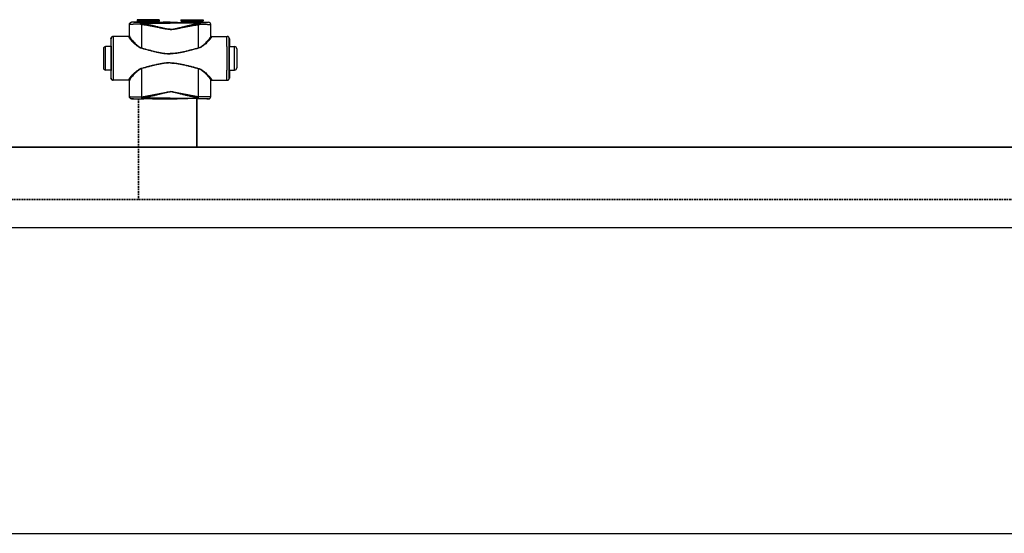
# Model space of a CAD drawing. Header units: millimetres. Extents: x -727 to 69715, y -15705 to 98123.
# Tile 6 of 256: x 1196 to 2321, y -13305 to -12717. Entities that reach past the tile are written whole.
import ezdxf

# ---------------------------------------------------------------- set-up
doc = ezdxf.new("R2010")
doc.units = ezdxf.units.MM
doc.linetypes.add('VERDECKT', pattern=[9.525, 6.35, -3.175])
for name, color, linetype, lineweight in [('UT_POTRUBI - PŘÍVOD', 1, 'Continuous', 35), ('UT_SCHÉMA_PŘÍVOD', 10, 'Continuous', 35), ('UT_SCHÉMA_ZPÁTEČKA', 172, 'VERDECKT', 35)]:
    doc.layers.add(name, color=color, linetype=linetype, lineweight=lineweight)

msp = doc.modelspace()

# ---------------------------------------------------------------- linework, layer by layer
at = {"color": 0, "linetype": 'Continuous'}
for p, q in [((1321.3, -12722.6), (1321.2, -12722.5)), ((1321.2, -12735.5), (1321.2, -12722.5)), ((1323.8, -12720.1), (1323.7, -12720)), ((1325.4, -12720), (1323.7, -12720)), ((1325.7, -12720.1), (1325.4, -12720)), ((1355.3, -12717.1), (1330.1, -12717.1)), ((1330.1, -12717.1), (1330.1, -12718.5)), ((1330.1, -12718.5), (1331.1, -12719.4)), ((1330.1, -12718.5), (1355.3, -12718.5)), ((1331.1, -12719.4), (1354.3, -12719.4)), ((1331.2, -12719.8), (1354.2, -12719.8)), ((1331.2, -12719.8), (1331.2, -12720.1)), ((1338.8, -12720.2), (1334, -12720.2)), ((1334, -12720.9), (1334, -12720.2)), ((1334, -12720.9), (1367.7, -12720.9)), ((1367.7, -12720.2), (1346.6, -12720.2)), ((1354.2, -12719.8), (1354.2, -12720.1)), ((1355.3, -12718.5), (1354.3, -12719.4)), ((1355.3, -12717.1), (1355.3, -12718.5)), ((1361.4, -12720), (1359.7, -12720.1)), ((1367.7, -12720), (1361.4, -12720)), ((1367.7, -12720), (1373.9, -12720)), ((1367.7, -12720.2), (1388.8, -12720.2)), ((1401.4, -12720.9), (1367.7, -12720.9)), ((1373.9, -12720), (1375.7, -12720.1)), ((1380.1, -12717.1), (1405.3, -12717.1)), ((1380.1, -12717.1), (1380.1, -12718.5)), ((1405.3, -12718.5), (1380.1, -12718.5)), ((1380.1, -12718.5), (1381.1, -12719.4)), ((1404.3, -12719.4), (1381.1, -12719.4)), ((1404.2, -12719.8), (1381.2, -12719.8)), ((1381.2, -12719.8), (1381.2, -12720.1)), ((1396.6, -12720.2), (1401.4, -12720.2)), ((1401.4, -12720.9), (1401.4, -12720.2)), ((1404.2, -12719.8), (1404.2, -12720.1)), ((1405.3, -12718.5), (1404.3, -12719.4)), ((1405.3, -12717.1), (1405.3, -12718.5)), ((1409.7, -12720.1), (1410, -12720)), ((1410, -12720), (1411.7, -12720)), ((1411.6, -12720.1), (1411.7, -12720)), ((1414.1, -12722.6), (1414.2, -12722.5)), ((1414.2, -12735.5), (1414.2, -12722.5)), ((1320.5, -12736.3), (1302.5, -12736.3)), ((1321.2, -12735.5), (1321.3, -12735.5)), ((1414.2, -12735.5), (1414.1, -12735.5)), ((1414.9, -12736.3), (1432.9, -12736.3)), ((1300.2, -12747.8), (1294, -12747.8)), ((1294, -12774.8), (1294, -12747.8)), ((1300.2, -12738.8), (1300, -12738.8)), ((1300, -12738.8), (1300, -12746.9)), ((1300, -12746.9), (1300.2, -12747.3)), ((1300.4, -12747.3), (1300.4, -12747.3)), ((1435, -12747.3), (1435, -12747.3)), ((1435.2, -12738.8), (1435.4, -12738.8)), ((1435.4, -12746.9), (1435.2, -12747.3)), ((1435.2, -12747.8), (1441.4, -12747.8)), ((1435.4, -12738.8), (1435.4, -12746.9)), ((1441.4, -12774.8), (1441.4, -12747.8)), ((1291.5, -12750.3), (1291.5, -12772.3)), ((1443.9, -12750.3), (1443.9, -12772.3)), ((1300.2, -12774.8), (1294, -12774.8)), ((1300.2, -12775.3), (1300, -12775.6)), ((1300, -12775.6), (1300, -12783.8)), ((1300.4, -12775.3), (1300.4, -12775.3)), ((1435, -12775.3), (1435, -12775.3)), ((1435.2, -12774.8), (1441.4, -12774.8)), ((1435.2, -12775.3), (1435.4, -12775.6)), ((1435.4, -12775.6), (1435.4, -12783.8)), ((1300, -12783.8), (1300.2, -12783.8)), ((1320.5, -12786.3), (1302.5, -12786.3)), ((1321.3, -12787.1), (1321.2, -12787.1)), ((1321.2, -12805.2), (1321.2, -12787.1)), ((1414.1, -12787.1), (1414.2, -12787.1)), ((1414.2, -12805.2), (1414.2, -12787.1)), ((1414.9, -12786.3), (1432.9, -12786.3)), ((1435.4, -12783.8), (1435.2, -12783.8)), ((1321.2, -12805.2), (1321.3, -12805)), ((1323.7, -12807.7), (1323.8, -12807.5)), ((1325.4, -12807.7), (1323.7, -12807.7)), ((1325.7, -12807.6), (1325.4, -12807.7)), ((1335.2, -12805.4), (1335.4, -12805.4)), ((1335.6, -12807.5), (1335.7, -12807.5)), ((1367.7, -12806.7), (1335.7, -12806.7)), ((1335.7, -12807.5), (1335.7, -12806.7)), ((1335.7, -12807.5), (1337, -12807.5)), ((1348.4, -12807.5), (1367.7, -12807.5)), ((1361.4, -12807.7), (1359.7, -12807.6)), ((1367.7, -12807.7), (1361.4, -12807.7)), ((1367.7, -12806.7), (1399.7, -12806.7)), ((1387, -12807.5), (1367.7, -12807.5)), ((1367.7, -12807.7), (1373.9, -12807.7)), ((1373.9, -12807.7), (1375.7, -12807.6)), ((1399.7, -12807.5), (1398.4, -12807.5)), ((1399.7, -12807.5), (1399.7, -12806.7)), ((1399.8, -12807.5), (1399.7, -12807.5)), ((1400.2, -12805.4), (1400, -12805.4)), ((1409.7, -12807.6), (1410, -12807.7)), ((1410, -12807.7), (1411.7, -12807.7)), ((1411.7, -12807.7), (1411.6, -12807.5)), ((1414.2, -12805.2), (1414.1, -12805))]:
    msp.add_line(p, q, dxfattribs=at)
for p, q in [((-727.4, -12954.7), (68024.3, -12954.7)), ((-727.4, -13304.7), (68024.3, -13304.7))]:
    msp.add_line(p, q)
for centre, radius, start, end in [((1323.8, -12722.6), 2.5, 90.0025, 179.9975), ((1330.7, -12719.8), 0.5, 0, 45), ((1354.7, -12719.8), 0.5, 135, 180), ((1380.7, -12719.8), 0.5, 0, 45), ((1404.7, -12719.8), 0.5, 135, 180), ((1411.6, -12722.6), 2.5, 0.0025, 89.9975), ((1302.7, -12738.8), 2.5, 90.0022, 180.0011), ((1320.5, -12735.5), 0.8, 270.0036, 359.9972), ((1414.9, -12735.5), 0.8, 180.0028, 269.9964), ((1432.7, -12738.8), 2.5, 359.9989, 89.9978), ((1294, -12750.3), 2.5, 90, 180), ((-1139.5, -12761.3), 2442.4, 359.6832, 0.3168), ((3874.9, -12761.3), 2442.4, 179.6832, 180.3168), ((1441.4, -12750.3), 2.5, 0, 90), ((1294, -12772.3), 2.5, 180, 270), ((1441.4, -12772.3), 2.5, 270, 0), ((1302.7, -12783.8), 2.5, 179.9989, 269.9978), ((1320.5, -12787.1), 0.8, 0.0028, 89.9964), ((1414.9, -12787.1), 0.8, 90.0036, 179.9972), ((1432.7, -12783.8), 2.5, 270.0022, 0.0011), ((1323.8, -12805), 2.5, 180.0025, 269.9975), ((1411.6, -12805), 2.5, 270.0025, 359.9975)]:
    msp.add_arc(centre, radius, start, end, dxfattribs=at)
at = {"color": 0, "linetype": 'Continuous', "extrusion": (0, 0, -1)}
for centre, major_axis, ratio, start_param, end_param in [((1323.7, -12722.5), (-1.77, 1.77), 0.999973, -0.785384, 0.785384), ((1342.7, -12720.1), (-17, 0), 0.005236, 4.941076, 6.283185), ((1342.7, -12720.1), (-17, 0), 0.005236, 3.141593, 4.483702), ((1302.5, -12738.8), (-2.5, 0), 0.999945, 0, 1.570796), ((1320.4, -12735.5), (-0.8, 0), 0.999986, -3.141593, -1.659157), ((1300.2, -12761.3), (0, 14), 0.010472, 0, 3.141593), ((1302.5, -12783.8), (-2.5, 0), 0.999945, -1.570796, 0), ((1320.4, -12787.1), (0.8, 0), 0.999986, -1.395381, 0), ((1323.7, -12805.2), (1.77, 1.77), 0.999973, -3.926977, -2.356208), ((1342.7, -12807.6), (-17, 0), 0.005236, 0, 1.229157), ((1342.7, -12807.6), (-17, 0), 0.005236, 1.912436, 3.141593)]:
    msp.add_ellipse(centre, major_axis=major_axis, ratio=ratio, start_param=start_param, end_param=end_param, dxfattribs=at)
at = {"color": 0, "linetype": 'Continuous'}
for centre, major_axis, ratio, start_param, end_param in [((1392.7, -12720.1), (17, 0), 0.005236, 3.141593, 4.483702), ((1392.7, -12720.1), (17, 0), 0.005236, 4.941076, 6.283185), ((1411.7, -12722.5), (1.77, 1.77), 0.999973, -0.785384, 0.785384), ((1415, -12735.5), (0.8, 0), 0.999986, -3.141593, -1.659157), ((1432.9, -12738.8), (2.5, 0), 0.999945, 0, 1.570796), ((1435.2, -12761.3), (0, 14), 0.010472, 0, 3.141593), ((1415, -12787.1), (-0.8, 0), 0.999986, -1.395381, 0), ((1432.9, -12783.8), (2.5, 0), 0.999945, -1.570796, 0), ((1392.7, -12807.6), (17, 0), 0.005236, 1.912436, 3.141593), ((1392.7, -12807.6), (17, 0), 0.005236, 0, 1.229157), ((1411.7, -12805.2), (-1.77, 1.77), 0.999973, -3.926977, -2.356208)]:
    msp.add_ellipse(centre, major_axis=major_axis, ratio=ratio, start_param=start_param, end_param=end_param, dxfattribs=at)
for points, knots in [([(1333.4, -12722.3), (1332.5, -12722.3), (1330.9, -12722.3), (1329, -12722.3), (1327.5, -12722.3), (1326.5, -12722.3), (1325.6, -12722.4), (1324.7, -12722.4), (1324, -12722.4), (1323.3, -12722.4), (1322.7, -12722.4), (1322.3, -12722.5), (1322, -12722.5), (1321.8, -12722.5), (1321.7, -12722.5), (1321.6, -12722.5), (1321.5, -12722.5), (1321.4, -12722.6), (1321.3, -12722.6), (1321.3, -12722.6), (1321.3, -12722.6)], [0, 0, 0, 0, 0.207034, 0.39928, 0.488214, 0.57154, 0.648707, 0.71921, 0.782588, 0.838437, 0.886403, 0.926186, 0.942933, 0.957549, 0.970012, 0.98031, 0.988432, 0.994377, 0.998178, 1, 1, 1, 1]), ([(1321.3, -12736), (1321.3, -12734.9), (1321.3, -12730.4), (1321.3, -12725.9), (1321.3, -12722.6)], [0, 0, 0, 0, 0.250733, 1, 1, 1, 1]), ([(1334, -12720.2), (1333.3, -12720.2), (1331.9, -12720.1), (1330.3, -12720.1), (1329, -12720.1), (1328.2, -12720.1), (1327.4, -12720.1), (1326.7, -12720.1), (1326, -12720.1), (1325.5, -12720.1), (1325, -12720.1), (1324.6, -12720.1), (1324.4, -12720.1), (1324.3, -12720.1), (1324.1, -12720.1), (1324, -12720.1), (1323.9, -12720.1), (1323.9, -12720.1), (1323.9, -12720.1), (1323.9, -12720.1), (1323.8, -12720.1), (1323.8, -12720.1), (1323.8, -12720.1), (1323.8, -12720.1)], [0, 0, 0, 0, 0.207653, 0.400343, 0.489423, 0.572844, 0.650059, 0.720565, 0.783909, 0.839692, 0.887568, 0.927242, 0.943927, 0.958477, 0.970869, 0.981088, 0.989117, 0.992306, 0.994945, 0.997032, 0.998568, 0.999554, 1, 1, 1, 1]), ([(1334, -12720.2), (1333.9, -12720.2), (1333.8, -12720.3), (1333.7, -12720.4), (1333.7, -12720.6), (1333.6, -12720.8), (1333.5, -12721.1), (1333.4, -12721.5), (1333.4, -12721.9), (1333.4, -12722.1), (1333.4, -12722.3)], [0, 0, 0, 0, 0.117156, 0.161001, 0.211236, 0.330442, 0.472834, 0.634922, 0.812344, 1, 1, 1, 1]), ([(1334, -12720.9), (1333.9, -12721.1), (1333.6, -12721.5), (1333.5, -12722), (1333.4, -12722.3)], [0, 0, 0, 0, 0.464895, 1, 1, 1, 1]), ([(1335.2, -12722.6), (1335.1, -12722.6), (1334.5, -12722.5), (1333.8, -12722.4), (1333.4, -12722.3)], [0, 0, 0, 0, 0.252579, 1, 1, 1, 1]), ([(1335.6, -12721.3), (1335.4, -12721.3), (1334.9, -12721.1), (1334.4, -12721), (1334, -12720.9)], [0, 0, 0, 0, 0.253704, 1, 1, 1, 1]), ([(1335.6, -12721.3), (1335.5, -12721.5), (1335.4, -12721.9), (1335.3, -12722.4), (1335.2, -12722.6)], [0, 0, 0, 0, 0.464569, 1, 1, 1, 1]), ([(1367.7, -12728.3), (1367.7, -12728.3), (1367, -12728.3), (1365.6, -12728.2), (1363.6, -12727.9), (1361.5, -12727.6), (1358.8, -12727.1), (1355.5, -12726.4), (1351.4, -12725.6), (1347.4, -12724.8), (1343.3, -12724.1), (1339.3, -12723.3), (1336.6, -12722.9), (1335.2, -12722.6)], [0.5000015, 0.5000015, 0.5000015, 0.5000015, 0.500002, 0.5313979, 0.5627848, 0.5941575, 0.6255147, 0.6881766, 0.7507583, 0.8132458, 0.8756245, 0.9378805, 1, 1, 1, 1]), ([(1335.3, -12749.4), (1335.3, -12747.2), (1335.3, -12738.2), (1335.3, -12729.3), (1335.2, -12722.6)], [0, 0, 0, 0, 0.250952, 1, 1, 1, 1]), ([(1367.7, -12728.1), (1367.7, -12728.1), (1367.4, -12728.1), (1366.7, -12728.1), (1365.3, -12727.9), (1363.6, -12727.6), (1361.6, -12727.2), (1359.6, -12726.8), (1357.5, -12726.3), (1354.9, -12725.7), (1351.5, -12724.9), (1347.5, -12723.9), (1343.6, -12723), (1339.6, -12722.1), (1336.9, -12721.6), (1335.6, -12721.3)], [0.499995, 0.499995, 0.499995, 0.499995, 0.4999958, 0.5157333, 0.5314718, 0.5629204, 0.5943483, 0.6257534, 0.6571339, 0.6884877, 0.7511054, 0.813586, 0.8759088, 0.9380534, 1, 1, 1, 1]), ([(1346.6, -12720.2), (1345.9, -12720.2), (1344.6, -12720.2), (1342.7, -12720.2), (1340.8, -12720.2), (1339.5, -12720.2), (1338.8, -12720.2)], [0, 0, 0, 0, 0.248355, 0.5, 0.751645, 1, 1, 1, 1]), ([(1367.7, -12728.1), (1367.7, -12728.1), (1368, -12728.1), (1368.7, -12728.1), (1370.1, -12727.9), (1371.8, -12727.6), (1373.8, -12727.2), (1375.8, -12726.8), (1377.9, -12726.3), (1380.5, -12725.7), (1383.9, -12724.9), (1387.9, -12723.9), (1391.8, -12723), (1395.8, -12722.1), (1398.5, -12721.6), (1399.8, -12721.3)], [0.499995, 0.499995, 0.499995, 0.499995, 0.4999958, 0.5157333, 0.5314718, 0.5629204, 0.5943483, 0.6257534, 0.6571339, 0.6884877, 0.7511054, 0.813586, 0.8759088, 0.9380534, 1, 1, 1, 1]), ([(1367.7, -12728.3), (1367.7, -12728.3), (1368.4, -12728.3), (1369.8, -12728.2), (1371.8, -12727.9), (1373.9, -12727.6), (1376.6, -12727.1), (1379.9, -12726.4), (1384, -12725.6), (1388, -12724.8), (1392.1, -12724.1), (1396.1, -12723.3), (1398.8, -12722.9), (1400.2, -12722.6)], [0.5000015, 0.5000015, 0.5000015, 0.5000015, 0.500002, 0.5313979, 0.5627848, 0.5941575, 0.6255147, 0.6881766, 0.7507583, 0.8132458, 0.8756245, 0.9378805, 1, 1, 1, 1]), ([(1388.8, -12720.2), (1389.5, -12720.2), (1390.8, -12720.2), (1392.7, -12720.2), (1394.6, -12720.2), (1395.9, -12720.2), (1396.6, -12720.2)], [0, 0, 0, 0, 0.248355, 0.5, 0.751645, 1, 1, 1, 1]), ([(1399.8, -12721.3), (1400, -12721.3), (1400.5, -12721.1), (1401, -12721), (1401.4, -12720.9)], [0, 0, 0, 0, 0.253704, 1, 1, 1, 1]), ([(1399.8, -12721.3), (1399.9, -12721.5), (1400, -12721.9), (1400.1, -12722.4), (1400.2, -12722.6)], [0, 0, 0, 0, 0.464569, 1, 1, 1, 1]), ([(1400.1, -12749.4), (1400.1, -12747.2), (1400.1, -12738.2), (1400.1, -12729.3), (1400.2, -12722.6)], [0, 0, 0, 0, 0.250952, 1, 1, 1, 1]), ([(1400.2, -12722.6), (1400.3, -12722.6), (1400.9, -12722.5), (1401.6, -12722.4), (1402, -12722.3)], [0, 0, 0, 0, 0.252579, 1, 1, 1, 1]), ([(1401.4, -12720.2), (1402.1, -12720.2), (1403.5, -12720.1), (1405.1, -12720.1), (1406.4, -12720.1), (1407.2, -12720.1), (1408, -12720.1), (1408.7, -12720.1), (1409.4, -12720.1), (1409.9, -12720.1), (1410.4, -12720.1), (1410.8, -12720.1), (1411, -12720.1), (1411.1, -12720.1), (1411.3, -12720.1), (1411.4, -12720.1), (1411.5, -12720.1), (1411.5, -12720.1), (1411.5, -12720.1), (1411.5, -12720.1), (1411.6, -12720.1), (1411.6, -12720.1), (1411.6, -12720.1), (1411.6, -12720.1)], [0, 0, 0, 0, 0.207653, 0.400343, 0.489423, 0.572844, 0.650059, 0.720565, 0.783909, 0.839692, 0.887568, 0.927242, 0.943927, 0.958477, 0.970869, 0.981088, 0.989117, 0.992306, 0.994945, 0.997032, 0.998568, 0.999554, 1, 1, 1, 1]), ([(1401.4, -12720.2), (1401.5, -12720.2), (1401.6, -12720.3), (1401.7, -12720.4), (1401.7, -12720.6), (1401.8, -12720.8), (1401.9, -12721.1), (1401.9, -12721.5), (1402, -12721.9), (1402, -12722.1), (1402, -12722.3)], [0, 0, 0, 0, 0.117156, 0.161001, 0.211236, 0.330442, 0.472834, 0.634922, 0.812344, 1, 1, 1, 1]), ([(1401.4, -12720.9), (1401.5, -12721.1), (1401.8, -12721.5), (1401.9, -12722), (1402, -12722.3)], [0, 0, 0, 0, 0.464895, 1, 1, 1, 1]), ([(1402, -12722.3), (1402.8, -12722.3), (1404.5, -12722.3), (1406.4, -12722.3), (1407.9, -12722.3), (1408.9, -12722.3), (1409.8, -12722.4), (1410.7, -12722.4), (1411.4, -12722.4), (1412.1, -12722.4), (1412.7, -12722.4), (1413.1, -12722.5), (1413.4, -12722.5), (1413.6, -12722.5), (1413.7, -12722.5), (1413.8, -12722.5), (1413.9, -12722.5), (1414, -12722.6), (1414.1, -12722.6), (1414.1, -12722.6), (1414.1, -12722.6)], [0, 0, 0, 0, 0.207034, 0.39928, 0.488214, 0.57154, 0.648707, 0.71921, 0.782588, 0.838437, 0.886403, 0.926186, 0.942933, 0.957549, 0.970012, 0.98031, 0.988432, 0.994377, 0.998178, 1, 1, 1, 1]), ([(1414.1, -12736), (1414.1, -12734.9), (1414.1, -12730.4), (1414.1, -12725.9), (1414.1, -12722.6)], [0, 0, 0, 0, 0.250733, 1, 1, 1, 1]), ([(1302.9, -12747.8), (1302.9, -12746.9), (1302.9, -12745.3), (1302.9, -12743.4), (1302.9, -12742), (1302.8, -12741), (1302.8, -12740.1), (1302.8, -12739.4), (1302.8, -12738.6), (1302.8, -12738), (1302.8, -12737.5), (1302.8, -12737.1), (1302.8, -12736.9), (1302.8, -12736.7), (1302.7, -12736.6), (1302.7, -12736.5), (1302.7, -12736.4), (1302.7, -12736.3), (1302.7, -12736.3), (1302.7, -12736.3), (1302.7, -12736.3), (1302.7, -12736.3)], [0, 0, 0, 0, 0.218984, 0.416191, 0.505653, 0.588551, 0.664564, 0.733396, 0.794781, 0.848478, 0.894279, 0.932006, 0.947796, 0.961515, 0.973152, 0.982695, 0.990138, 0.995479, 0.998726, 0.999584, 1, 1, 1, 1]), ([(1321.3, -12736), (1321.3, -12736.1), (1321.3, -12736.3), (1321.1, -12736.6), (1320.8, -12736.7), (1320.6, -12736.8), (1320.5, -12736.8)], [0, 0, 0, 0, 0.247572, 0.496581, 0.747591, 1, 1, 1, 1]), ([(1320.5, -12736.3), (1320.5, -12736.3), (1320.5, -12736.3), (1320.5, -12736.3), (1320.5, -12736.3), (1320.5, -12736.3), (1320.5, -12736.3), (1320.5, -12736.4), (1320.5, -12736.5), (1320.5, -12736.6), (1320.5, -12736.7), (1320.5, -12736.7), (1320.5, -12736.8)], [0, 0, 0, 0, 0.005122, 0.017304, 0.037118, 0.064661, 0.143035, 0.252499, 0.393016, 0.564526, 0.766907, 1, 1, 1, 1]), ([(1320.5, -12736.8), (1320.5, -12736.8), (1320.6, -12737), (1320.6, -12737.2), (1320.7, -12737.5), (1320.9, -12737.8), (1321.3, -12738.4), (1321.8, -12739.1), (1322.5, -12739.9), (1323.5, -12741.1), (1325, -12742.6), (1327.1, -12744.6), (1329, -12746.2), (1330.7, -12747.5), (1332.5, -12748.7), (1334.1, -12749.4), (1335.2, -12749.7)], [0, 0, 0, 0, 0.009694, 0.02127, 0.034861, 0.050494, 0.087694, 0.13227, 0.183417, 0.240322, 0.368483, 0.511765, 0.666448, 0.747227, 0.829948, 1, 1, 1, 1]), ([(1321.3, -12735.5), (1321.3, -12735.5), (1321.3, -12735.5), (1321.3, -12735.5), (1321.3, -12735.5), (1321.3, -12735.5), (1321.3, -12735.5), (1321.3, -12735.6), (1321.3, -12735.7), (1321.3, -12735.8), (1321.3, -12735.9), (1321.3, -12736), (1321.3, -12736)], [0, 0, 0, 0, 0.005057, 0.017214, 0.037015, 0.06455, 0.142921, 0.252392, 0.392925, 0.564459, 0.766871, 1, 1, 1, 1]), ([(1321.3, -12736), (1321.3, -12736.1), (1321.4, -12736.2), (1321.4, -12736.4), (1321.5, -12736.7), (1321.7, -12737.1), (1322.1, -12737.7), (1322.6, -12738.4), (1323.2, -12739.2), (1324.1, -12740.4), (1325.6, -12742), (1327.5, -12744.1), (1329.3, -12745.8), (1330.9, -12747.1), (1332.7, -12748.3), (1334.2, -12749.1), (1335.3, -12749.4)], [0, 0, 0, 0, 0.010286, 0.022433, 0.036551, 0.052653, 0.090607, 0.135698, 0.187142, 0.244158, 0.372094, 0.514728, 0.6685, 0.748767, 0.830965, 1, 1, 1, 1]), ([(1414.1, -12736), (1414.1, -12736.1), (1414, -12736.2), (1414, -12736.4), (1413.9, -12736.7), (1413.7, -12737.1), (1413.3, -12737.7), (1412.8, -12738.4), (1412.2, -12739.2), (1411.3, -12740.4), (1409.8, -12742), (1407.9, -12744.1), (1406.1, -12745.8), (1404.5, -12747.1), (1402.7, -12748.3), (1401.2, -12749.1), (1400.1, -12749.4)], [0, 0, 0, 0, 0.010286, 0.022433, 0.036551, 0.052653, 0.090607, 0.135698, 0.187142, 0.244158, 0.372094, 0.514728, 0.6685, 0.748767, 0.830965, 1, 1, 1, 1]), ([(1414.9, -12736.8), (1414.9, -12736.8), (1414.8, -12737), (1414.8, -12737.2), (1414.7, -12737.5), (1414.5, -12737.8), (1414.1, -12738.4), (1413.6, -12739.1), (1412.9, -12739.9), (1411.9, -12741.1), (1410.4, -12742.6), (1408.3, -12744.6), (1406.4, -12746.2), (1404.7, -12747.5), (1402.9, -12748.7), (1401.3, -12749.4), (1400.2, -12749.7)], [0, 0, 0, 0, 0.009694, 0.02127, 0.034861, 0.050494, 0.087694, 0.13227, 0.183417, 0.240322, 0.368483, 0.511765, 0.666448, 0.747227, 0.829948, 1, 1, 1, 1]), ([(1414.1, -12735.5), (1414.1, -12735.5), (1414.1, -12735.5), (1414.1, -12735.5), (1414.1, -12735.5), (1414.1, -12735.5), (1414.1, -12735.5), (1414.1, -12735.6), (1414.1, -12735.7), (1414.1, -12735.8), (1414.1, -12735.9), (1414.1, -12736), (1414.1, -12736)], [0, 0, 0, 0, 0.005057, 0.017214, 0.037015, 0.06455, 0.142921, 0.252392, 0.392925, 0.564459, 0.766871, 1, 1, 1, 1]), ([(1414.1, -12736), (1414.1, -12736.1), (1414.1, -12736.3), (1414.3, -12736.6), (1414.6, -12736.7), (1414.8, -12736.8), (1414.9, -12736.8)], [0, 0, 0, 0, 0.247572, 0.496581, 0.747591, 1, 1, 1, 1]), ([(1414.9, -12736.3), (1414.9, -12736.3), (1414.9, -12736.3), (1414.9, -12736.3), (1414.9, -12736.3), (1414.9, -12736.3), (1414.9, -12736.3), (1414.9, -12736.4), (1414.9, -12736.5), (1414.9, -12736.6), (1414.9, -12736.7), (1414.9, -12736.7), (1414.9, -12736.8)], [0, 0, 0, 0, 0.005122, 0.017304, 0.037118, 0.064661, 0.143035, 0.252499, 0.393016, 0.564526, 0.766907, 1, 1, 1, 1]), ([(1432.5, -12747.8), (1432.5, -12746.9), (1432.5, -12745.3), (1432.5, -12743.4), (1432.5, -12742), (1432.6, -12741), (1432.6, -12740.1), (1432.6, -12739.4), (1432.6, -12738.6), (1432.6, -12738), (1432.6, -12737.5), (1432.6, -12737.1), (1432.6, -12736.9), (1432.6, -12736.7), (1432.7, -12736.6), (1432.7, -12736.5), (1432.7, -12736.4), (1432.7, -12736.3), (1432.7, -12736.3), (1432.7, -12736.3), (1432.7, -12736.3), (1432.7, -12736.3)], [0, 0, 0, 0, 0.218984, 0.416191, 0.505653, 0.588551, 0.664564, 0.733396, 0.794781, 0.848478, 0.894279, 0.932006, 0.947796, 0.961515, 0.973152, 0.982695, 0.990138, 0.995479, 0.998726, 0.999584, 1, 1, 1, 1]), ([(1300.4, -12747.3), (1300.4, -12746.6), (1300.4, -12745.4), (1300.4, -12744), (1300.3, -12742.9), (1300.3, -12742.2), (1300.3, -12741.6), (1300.3, -12741), (1300.3, -12740.5), (1300.3, -12740.1), (1300.3, -12739.7), (1300.3, -12739.4), (1300.3, -12739.2), (1300.2, -12739.1), (1300.2, -12739), (1300.2, -12738.9), (1300.2, -12738.8), (1300.2, -12738.8), (1300.2, -12738.8), (1300.2, -12738.8), (1300.2, -12738.8)], [0, 0, 0, 0, 0.221931, 0.420259, 0.509783, 0.592499, 0.668149, 0.736495, 0.797321, 0.850436, 0.895675, 0.932895, 0.948462, 0.961984, 0.973451, 0.982856, 0.990196, 0.99547, 0.998697, 1, 1, 1, 1]), ([(1300.4, -12775.3), (1300.4, -12773.1), (1300.4, -12768.4), (1300.4, -12761.3), (1300.4, -12754.1), (1300.4, -12749.5), (1300.4, -12747.3)], [0, 0, 0, 0, 0.235226, 0.499987, 0.764754, 1, 1, 1, 1]), ([(1435, -12747.3), (1435, -12746.6), (1435, -12745.4), (1435, -12744), (1435.1, -12742.9), (1435.1, -12742.2), (1435.1, -12741.6), (1435.1, -12741), (1435.1, -12740.5), (1435.1, -12740.1), (1435.1, -12739.7), (1435.1, -12739.4), (1435.1, -12739.2), (1435.1, -12739.1), (1435.2, -12739), (1435.2, -12738.9), (1435.2, -12738.8), (1435.2, -12738.8), (1435.2, -12738.8), (1435.2, -12738.8), (1435.2, -12738.8)], [0, 0, 0, 0, 0.221931, 0.420259, 0.509783, 0.592499, 0.668149, 0.736495, 0.797321, 0.850436, 0.895675, 0.932895, 0.948462, 0.961984, 0.973451, 0.982856, 0.990196, 0.99547, 0.998697, 1, 1, 1, 1]), ([(1435, -12775.3), (1435, -12773.1), (1435, -12768.4), (1435, -12761.3), (1435, -12754.1), (1435, -12749.5), (1435, -12747.3)], [0, 0, 0, 0, 0.235226, 0.499987, 0.764754, 1, 1, 1, 1]), ([(1335.3, -12749.4), (1335.3, -12749.4), (1335.2, -12749.5), (1335.2, -12749.7), (1335.2, -12749.7)], [0, 0, 0, 0, 0.258378, 1, 1, 1, 1]), ([(1335.2, -12749.7), (1337.8, -12750.5), (1341.8, -12751.5), (1347.2, -12752.9), (1351.2, -12753.9), (1355.3, -12754.7), (1359.4, -12755.5), (1362.8, -12755.9), (1365.6, -12756.1), (1367, -12756.1), (1367.7, -12756.1), (1367.7, -12756.1)], [0, 0, 0, 0, 0.1245061, 0.1869228, 0.2494269, 0.3120016, 0.3746311, 0.4372993, 0.4686472, 0.4999998, 0.5, 0.5, 0.5, 0.5]), ([(1335.3, -12749.4), (1337.9, -12750.1), (1341.9, -12751.2), (1347.2, -12752.7), (1351.3, -12753.7), (1355.3, -12754.6), (1359.4, -12755.3), (1362.8, -12755.7), (1365.6, -12755.9), (1367, -12755.9), (1367.7, -12755.9), (1367.7, -12755.9)], [0, 0, 0, 0, 0.1244767, 0.1868883, 0.2493924, 0.3119715, 0.3746087, 0.437287, 0.4686409, 0.4999998, 0.5, 0.5, 0.5, 0.5]), ([(1400.1, -12749.4), (1397.5, -12750.1), (1393.5, -12751.2), (1388.2, -12752.7), (1384.1, -12753.7), (1380.1, -12754.6), (1376, -12755.3), (1372.6, -12755.7), (1369.8, -12755.9), (1368.4, -12755.9), (1367.7, -12755.9), (1367.7, -12755.9)], [0, 0, 0, 0, 0.1244767, 0.1868883, 0.2493924, 0.3119715, 0.3746087, 0.437287, 0.4686409, 0.4999998, 0.5, 0.5, 0.5, 0.5]), ([(1400.2, -12749.7), (1397.6, -12750.5), (1393.6, -12751.5), (1388.2, -12752.9), (1384.2, -12753.9), (1380.1, -12754.7), (1376, -12755.5), (1372.6, -12755.9), (1369.8, -12756.1), (1368.4, -12756.1), (1367.7, -12756.1), (1367.7, -12756.1)], [0, 0, 0, 0, 0.1245061, 0.1869228, 0.2494269, 0.3120016, 0.3746311, 0.4372993, 0.4686472, 0.4999998, 0.5, 0.5, 0.5, 0.5]), ([(1400.1, -12749.4), (1400.1, -12749.4), (1400.2, -12749.5), (1400.2, -12749.7), (1400.2, -12749.7)], [0, 0, 0, 0, 0.258378, 1, 1, 1, 1]), ([(1367.7, -12766.4), (1366.3, -12766.4), (1363.5, -12766.5), (1359.4, -12767), (1355.3, -12767.8), (1351.2, -12768.7), (1347.2, -12769.6), (1341.8, -12771), (1337.8, -12772.1), (1335.2, -12772.8)], [0.5, 0.5, 0.5, 0.5, 0.5626889, 0.6253582, 0.6879892, 0.7505657, 0.8130716, 0.8754902, 1, 1, 1, 1]), ([(1367.7, -12766.6), (1366.3, -12766.6), (1363.5, -12766.7), (1359.4, -12767.2), (1355.3, -12768), (1351.3, -12768.9), (1347.2, -12769.9), (1341.9, -12771.3), (1337.9, -12772.4), (1335.3, -12773.1)], [0.5, 0.5, 0.5, 0.5, 0.5627005, 0.6253799, 0.6880187, 0.7505997, 0.8131057, 0.8755193, 1, 1, 1, 1]), ([(1367.7, -12766.4), (1369.1, -12766.4), (1371.9, -12766.5), (1376, -12767), (1380.1, -12767.8), (1384.2, -12768.7), (1388.2, -12769.6), (1393.6, -12771), (1397.6, -12772.1), (1400.2, -12772.8)], [0.5, 0.5, 0.5, 0.5, 0.5626889, 0.6253582, 0.6879892, 0.7505657, 0.8130716, 0.8754902, 1, 1, 1, 1]), ([(1367.7, -12766.6), (1369.1, -12766.6), (1371.9, -12766.7), (1376, -12767.2), (1380.1, -12768), (1384.1, -12768.9), (1388.2, -12769.9), (1393.5, -12771.3), (1397.5, -12772.4), (1400.1, -12773.1)], [0.5, 0.5, 0.5, 0.5, 0.5627005, 0.6253799, 0.6880187, 0.7505997, 0.8131057, 0.8755193, 1, 1, 1, 1]), ([(1300.2, -12783.8), (1300.2, -12783.8), (1300.2, -12783.7), (1300.2, -12783.7), (1300.2, -12783.7), (1300.2, -12783.6), (1300.2, -12783.5), (1300.2, -12783.4), (1300.3, -12783.3), (1300.3, -12783.1), (1300.3, -12782.9), (1300.3, -12782.5), (1300.3, -12782), (1300.3, -12781.5), (1300.3, -12780.9), (1300.3, -12780.3), (1300.3, -12779.6), (1300.4, -12778.5), (1300.4, -12777.1), (1300.4, -12775.9), (1300.4, -12775.3)], [0, 0, 0, 0, 0.001303, 0.00453, 0.009804, 0.017144, 0.026549, 0.038016, 0.051538, 0.067105, 0.104325, 0.149564, 0.202679, 0.263505, 0.331851, 0.407501, 0.490217, 0.579741, 0.778069, 1, 1, 1, 1]), ([(1302.7, -12786.3), (1302.7, -12786.3), (1302.7, -12786.3), (1302.7, -12786.2), (1302.7, -12786.2), (1302.7, -12786.1), (1302.7, -12786.1), (1302.7, -12785.9), (1302.8, -12785.8), (1302.8, -12785.7), (1302.8, -12785.4), (1302.8, -12785), (1302.8, -12784.5), (1302.8, -12783.9), (1302.8, -12783.2), (1302.8, -12782.4), (1302.8, -12781.5), (1302.9, -12780.6), (1302.9, -12779.1), (1302.9, -12777.2), (1302.9, -12775.6), (1302.9, -12774.8)], [0, 0, 0, 0, 0.000416, 0.001274, 0.004521, 0.009862, 0.017305, 0.026849, 0.038485, 0.052204, 0.067994, 0.105721, 0.151522, 0.205219, 0.266604, 0.335437, 0.411449, 0.494347, 0.58381, 0.781016, 1, 1, 1, 1]), ([(1335.2, -12772.8), (1334.1, -12773.1), (1332.5, -12773.8), (1330.7, -12775), (1329, -12776.3), (1327.1, -12777.9), (1325, -12779.9), (1323.5, -12781.5), (1322.5, -12782.6), (1321.8, -12783.4), (1321.3, -12784.1), (1320.9, -12784.7), (1320.7, -12785.1), (1320.6, -12785.3), (1320.6, -12785.5), (1320.5, -12785.7), (1320.5, -12785.7)], [0, 0, 0, 0, 0.170052, 0.252774, 0.333553, 0.488235, 0.631517, 0.759678, 0.816583, 0.86773, 0.912306, 0.949506, 0.965139, 0.978731, 0.990306, 1, 1, 1, 1]), ([(1335.3, -12773.1), (1334.2, -12773.4), (1332.7, -12774.2), (1330.9, -12775.5), (1329.3, -12776.8), (1327.5, -12778.5), (1325.6, -12780.5), (1324.1, -12782.1), (1323.2, -12783.3), (1322.6, -12784.1), (1322.1, -12784.9), (1321.7, -12785.4), (1321.5, -12785.8), (1321.4, -12786.1), (1321.4, -12786.3), (1321.3, -12786.5), (1321.3, -12786.5)], [0, 0, 0, 0, 0.169036, 0.251233, 0.3315, 0.485272, 0.627906, 0.755842, 0.812858, 0.864302, 0.909393, 0.947347, 0.963449, 0.977567, 0.989714, 1, 1, 1, 1]), ([(1335.3, -12773.1), (1335.3, -12773.1), (1335.2, -12773), (1335.2, -12772.9), (1335.2, -12772.8)], [0, 0, 0, 0, 0.258378, 1, 1, 1, 1]), ([(1335.2, -12805.4), (1335.2, -12802.7), (1335.3, -12792), (1335.3, -12781.2), (1335.3, -12773.1)], [0, 0, 0, 0, 0.248459, 1, 1, 1, 1]), ([(1400.1, -12773.1), (1400.1, -12773.1), (1400.2, -12773), (1400.2, -12772.9), (1400.2, -12772.8)], [0, 0, 0, 0, 0.258378, 1, 1, 1, 1]), ([(1400.1, -12773.1), (1401.2, -12773.4), (1402.7, -12774.2), (1404.5, -12775.5), (1406.1, -12776.8), (1407.9, -12778.5), (1409.8, -12780.5), (1411.3, -12782.1), (1412.2, -12783.3), (1412.8, -12784.1), (1413.3, -12784.9), (1413.7, -12785.4), (1413.9, -12785.8), (1414, -12786.1), (1414, -12786.3), (1414.1, -12786.5), (1414.1, -12786.5)], [0, 0, 0, 0, 0.169036, 0.251233, 0.3315, 0.485272, 0.627906, 0.755842, 0.812858, 0.864302, 0.909393, 0.947347, 0.963449, 0.977567, 0.989714, 1, 1, 1, 1]), ([(1400.2, -12805.4), (1400.2, -12802.7), (1400.1, -12792), (1400.1, -12781.2), (1400.1, -12773.1)], [0, 0, 0, 0, 0.248459, 1, 1, 1, 1]), ([(1400.2, -12772.8), (1401.3, -12773.1), (1402.9, -12773.8), (1404.7, -12775), (1406.4, -12776.3), (1408.3, -12777.9), (1410.4, -12779.9), (1411.9, -12781.5), (1412.9, -12782.6), (1413.6, -12783.4), (1414.1, -12784.1), (1414.5, -12784.7), (1414.7, -12785.1), (1414.8, -12785.3), (1414.8, -12785.5), (1414.9, -12785.7), (1414.9, -12785.7)], [0, 0, 0, 0, 0.170052, 0.252774, 0.333553, 0.488235, 0.631517, 0.759678, 0.816583, 0.86773, 0.912306, 0.949506, 0.965139, 0.978731, 0.990306, 1, 1, 1, 1]), ([(1432.7, -12786.3), (1432.7, -12786.3), (1432.7, -12786.3), (1432.7, -12786.2), (1432.7, -12786.2), (1432.7, -12786.1), (1432.7, -12786.1), (1432.7, -12785.9), (1432.6, -12785.8), (1432.6, -12785.7), (1432.6, -12785.4), (1432.6, -12785), (1432.6, -12784.5), (1432.6, -12783.9), (1432.6, -12783.2), (1432.6, -12782.4), (1432.6, -12781.5), (1432.5, -12780.6), (1432.5, -12779.1), (1432.5, -12777.2), (1432.5, -12775.6), (1432.5, -12774.8)], [0, 0, 0, 0, 0.000416, 0.001274, 0.004521, 0.009862, 0.017305, 0.026849, 0.038485, 0.052204, 0.067994, 0.105721, 0.151522, 0.205219, 0.266604, 0.335437, 0.411449, 0.494347, 0.58381, 0.781016, 1, 1, 1, 1]), ([(1435.2, -12783.8), (1435.2, -12783.8), (1435.2, -12783.7), (1435.2, -12783.7), (1435.2, -12783.7), (1435.2, -12783.6), (1435.2, -12783.5), (1435.1, -12783.4), (1435.1, -12783.3), (1435.1, -12783.1), (1435.1, -12782.9), (1435.1, -12782.5), (1435.1, -12782), (1435.1, -12781.5), (1435.1, -12780.9), (1435.1, -12780.3), (1435.1, -12779.6), (1435, -12778.5), (1435, -12777.1), (1435, -12775.9), (1435, -12775.3)], [0, 0, 0, 0, 0.001303, 0.00453, 0.009804, 0.017144, 0.026549, 0.038016, 0.051538, 0.067105, 0.104325, 0.149564, 0.202679, 0.263505, 0.331851, 0.407501, 0.490217, 0.579741, 0.778069, 1, 1, 1, 1]), ([(1320.5, -12785.7), (1320.5, -12785.8), (1320.5, -12785.9), (1320.5, -12786), (1320.5, -12786.1), (1320.5, -12786.1), (1320.5, -12786.2), (1320.5, -12786.2), (1320.5, -12786.2), (1320.5, -12786.3), (1320.5, -12786.3), (1320.5, -12786.3), (1320.5, -12786.3)], [0, 0, 0, 0, 0.233093, 0.435474, 0.606984, 0.747501, 0.856965, 0.935339, 0.962882, 0.982696, 0.994878, 1, 1, 1, 1]), ([(1321.3, -12786.5), (1321.3, -12786.4), (1321.3, -12786.2), (1321.1, -12786), (1320.8, -12785.8), (1320.6, -12785.7), (1320.5, -12785.7)], [0, 0, 0, 0, 0.247572, 0.496581, 0.747591, 1, 1, 1, 1]), ([(1321.3, -12805), (1321.3, -12803.5), (1321.3, -12797.3), (1321.3, -12791.2), (1321.3, -12786.5)], [0, 0, 0, 0, 0.248801, 1, 1, 1, 1]), ([(1321.3, -12786.5), (1321.3, -12786.6), (1321.3, -12786.6), (1321.3, -12786.8), (1321.3, -12786.8), (1321.3, -12786.9), (1321.3, -12787), (1321.3, -12787), (1321.3, -12787), (1321.3, -12787.1), (1321.3, -12787.1), (1321.3, -12787.1), (1321.3, -12787.1)], [0, 0, 0, 0, 0.23313, 0.435541, 0.607074, 0.747608, 0.857079, 0.93545, 0.962985, 0.982786, 0.994943, 1, 1, 1, 1]), ([(1414.1, -12786.5), (1414.1, -12786.4), (1414.1, -12786.2), (1414.3, -12786), (1414.6, -12785.8), (1414.8, -12785.7), (1414.9, -12785.7)], [0, 0, 0, 0, 0.247572, 0.496581, 0.747591, 1, 1, 1, 1]), ([(1414.1, -12805), (1414.1, -12803.5), (1414.1, -12797.3), (1414.1, -12791.2), (1414.1, -12786.5)], [0, 0, 0, 0, 0.248801, 1, 1, 1, 1]), ([(1414.1, -12786.5), (1414.1, -12786.6), (1414.1, -12786.6), (1414.1, -12786.8), (1414.1, -12786.8), (1414.1, -12786.9), (1414.1, -12787), (1414.1, -12787), (1414.1, -12787), (1414.1, -12787.1), (1414.1, -12787.1), (1414.1, -12787.1), (1414.1, -12787.1)], [0, 0, 0, 0, 0.23313, 0.435541, 0.607074, 0.747608, 0.857079, 0.93545, 0.962985, 0.982786, 0.994943, 1, 1, 1, 1]), ([(1414.9, -12785.7), (1414.9, -12785.8), (1414.9, -12785.9), (1414.9, -12786), (1414.9, -12786.1), (1414.9, -12786.1), (1414.9, -12786.2), (1414.9, -12786.2), (1414.9, -12786.2), (1414.9, -12786.3), (1414.9, -12786.3), (1414.9, -12786.3), (1414.9, -12786.3)], [0, 0, 0, 0, 0.233093, 0.435474, 0.606984, 0.747501, 0.856965, 0.935339, 0.962882, 0.982696, 0.994878, 1, 1, 1, 1]), ([(1335.4, -12805.4), (1336.8, -12805.2), (1339.4, -12804.7), (1343.5, -12804), (1347.5, -12803.2), (1350.9, -12802.6), (1353.5, -12802.1), (1355.6, -12801.6), (1357.6, -12801.2), (1359.6, -12800.8), (1361.6, -12800.4), (1363.3, -12800.1), (1364.6, -12799.8), (1366, -12799.5), (1367, -12799.4), (1367.7, -12799.4)], [0, 0, 0, 0, 0.0621172, 0.1243716, 0.1867502, 0.2492392, 0.2805207, 0.3118245, 0.3431487, 0.3744915, 0.4058513, 0.4372266, 0.4529199, 0.4686172, 0.5, 0.5, 0.5, 0.5]), ([(1335.7, -12806.7), (1337.1, -12806.5), (1339.7, -12805.9), (1343.7, -12805), (1347.7, -12804.1), (1351, -12803.3), (1353.7, -12802.7), (1355.7, -12802.2), (1357.6, -12801.7), (1359.6, -12801.2), (1361.6, -12800.7), (1363.3, -12800.3), (1364.6, -12800), (1366, -12799.7), (1367, -12799.5), (1367.7, -12799.5)], [0, 0, 0, 0, 0.0619437, 0.1240868, 0.1864104, 0.2488944, 0.2801902, 0.3115184, 0.3428764, 0.3742614, 0.4056711, 0.4371032, 0.4528275, 0.4685577, 0.5, 0.5, 0.5, 0.5]), ([(1400, -12805.4), (1398.6, -12805.2), (1396, -12804.7), (1391.9, -12804), (1387.9, -12803.2), (1384.5, -12802.6), (1381.9, -12802.1), (1379.8, -12801.6), (1377.8, -12801.2), (1375.8, -12800.8), (1373.8, -12800.4), (1372.1, -12800.1), (1370.8, -12799.8), (1369.4, -12799.5), (1368.4, -12799.4), (1367.7, -12799.4)], [0, 0, 0, 0, 0.0621172, 0.1243716, 0.1867502, 0.2492392, 0.2805207, 0.3118245, 0.3431487, 0.3744915, 0.4058513, 0.4372266, 0.4529199, 0.4686172, 0.5, 0.5, 0.5, 0.5]), ([(1399.7, -12806.7), (1398.3, -12806.5), (1395.7, -12805.9), (1391.7, -12805), (1387.7, -12804.1), (1384.4, -12803.3), (1381.7, -12802.7), (1379.7, -12802.2), (1377.7, -12801.7), (1375.8, -12801.2), (1373.8, -12800.7), (1372.1, -12800.3), (1370.8, -12800), (1369.4, -12799.7), (1368.4, -12799.5), (1367.7, -12799.5)], [0, 0, 0, 0, 0.0619437, 0.1240868, 0.1864104, 0.2488944, 0.2801902, 0.3115184, 0.3428764, 0.3742614, 0.4056711, 0.4371032, 0.4528275, 0.4685577, 0.5, 0.5, 0.5, 0.5]), ([(1321.3, -12805), (1321.3, -12805.1), (1321.3, -12805.1), (1321.4, -12805.1), (1321.5, -12805.1), (1321.6, -12805.1), (1321.7, -12805.1), (1321.9, -12805.1), (1322.1, -12805.2), (1322.5, -12805.2), (1323, -12805.2), (1323.6, -12805.2), (1324.4, -12805.3), (1325.3, -12805.3), (1326.3, -12805.3), (1327.4, -12805.3), (1328.6, -12805.4), (1330.2, -12805.4), (1332.5, -12805.4), (1334.3, -12805.4), (1335.2, -12805.4)], [0, 0, 0, 0, 0.001901, 0.0058, 0.011886, 0.020197, 0.030732, 0.043479, 0.058422, 0.075536, 0.116153, 0.165047, 0.22186, 0.286169, 0.35749, 0.43527, 0.518903, 0.607727, 0.798032, 1, 1, 1, 1]), ([(1323.8, -12807.5), (1323.8, -12807.5), (1323.8, -12807.5), (1323.8, -12807.5), (1323.9, -12807.5), (1323.9, -12807.5), (1323.9, -12807.5), (1324, -12807.5), (1324.1, -12807.5), (1324.2, -12807.5), (1324.3, -12807.5), (1324.5, -12807.5), (1324.7, -12807.5), (1324.9, -12807.5), (1325.3, -12807.5), (1325.8, -12807.5), (1326.4, -12807.5), (1327.2, -12807.5), (1328, -12807.5), (1328.9, -12807.5), (1329.9, -12807.5), (1331.3, -12807.5), (1333.2, -12807.5), (1334.8, -12807.5), (1335.6, -12807.5)], [0, 0, 0, 0, 0.000442, 0.001439, 0.003, 0.005125, 0.007814, 0.011067, 0.019262, 0.029696, 0.04235, 0.057205, 0.074237, 0.093413, 0.114703, 0.163471, 0.220191, 0.284451, 0.355774, 0.433617, 0.517377, 0.606395, 0.797271, 1, 1, 1, 1]), ([(1335.6, -12807.5), (1335.5, -12807.5), (1335.5, -12807.4), (1335.5, -12807.4), (1335.5, -12807.3), (1335.4, -12807.2), (1335.4, -12807.1), (1335.3, -12806.8), (1335.3, -12806.2), (1335.2, -12805.7), (1335.2, -12805.4)], [0, 0, 0, 0, 0.03281, 0.058939, 0.09263, 0.134005, 0.182986, 0.302653, 0.616803, 1, 1, 1, 1]), ([(1335.7, -12807.5), (1335.7, -12807.5), (1335.7, -12807.4), (1335.7, -12807.4), (1335.6, -12807.3), (1335.6, -12807.2), (1335.6, -12807.1), (1335.5, -12806.8), (1335.5, -12806.2), (1335.4, -12805.7), (1335.4, -12805.4)], [0, 0, 0, 0, 0.032697, 0.058797, 0.092469, 0.133835, 0.182813, 0.302491, 0.616704, 1, 1, 1, 1]), ([(1335.7, -12806.7), (1335.7, -12806.5), (1335.6, -12806.1), (1335.5, -12805.7), (1335.4, -12805.4)], [0, 0, 0, 0, 0.463333, 1, 1, 1, 1]), ([(1337, -12807.5), (1337.5, -12807.5), (1338.4, -12807.4), (1339.8, -12807.4), (1341.3, -12807.3), (1342.7, -12807.3), (1344.1, -12807.3), (1345.6, -12807.4), (1347, -12807.4), (1347.9, -12807.5), (1348.4, -12807.5)], [0, 0, 0, 0, 0.12176, 0.246313, 0.372689, 0.5, 0.627311, 0.753687, 0.87824, 1, 1, 1, 1]), ([(1398.4, -12807.5), (1397.9, -12807.5), (1397, -12807.4), (1395.6, -12807.4), (1394.1, -12807.3), (1392.7, -12807.3), (1391.3, -12807.3), (1389.8, -12807.4), (1388.4, -12807.4), (1387.5, -12807.5), (1387, -12807.5)], [0, 0, 0, 0, 0.12176, 0.246313, 0.372689, 0.5, 0.627311, 0.753687, 0.87824, 1, 1, 1, 1]), ([(1399.7, -12807.5), (1399.7, -12807.5), (1399.7, -12807.4), (1399.7, -12807.4), (1399.8, -12807.3), (1399.8, -12807.2), (1399.8, -12807.1), (1399.9, -12806.8), (1399.9, -12806.2), (1400, -12805.7), (1400, -12805.4)], [0, 0, 0, 0, 0.032697, 0.058797, 0.092469, 0.133835, 0.182813, 0.302491, 0.616704, 1, 1, 1, 1]), ([(1399.7, -12806.7), (1399.7, -12806.5), (1399.8, -12806.1), (1399.9, -12805.7), (1400, -12805.4)], [0, 0, 0, 0, 0.463333, 1, 1, 1, 1]), ([(1399.8, -12807.5), (1399.9, -12807.5), (1399.9, -12807.4), (1399.9, -12807.4), (1399.9, -12807.3), (1400, -12807.2), (1400, -12807.1), (1400.1, -12806.8), (1400.1, -12806.2), (1400.2, -12805.7), (1400.2, -12805.4)], [0, 0, 0, 0, 0.03281, 0.058939, 0.09263, 0.134005, 0.182986, 0.302653, 0.616803, 1, 1, 1, 1]), ([(1411.6, -12807.5), (1411.6, -12807.5), (1411.6, -12807.5), (1411.6, -12807.5), (1411.5, -12807.5), (1411.5, -12807.5), (1411.5, -12807.5), (1411.4, -12807.5), (1411.3, -12807.5), (1411.2, -12807.5), (1411.1, -12807.5), (1410.9, -12807.5), (1410.7, -12807.5), (1410.5, -12807.5), (1410.1, -12807.5), (1409.6, -12807.5), (1409, -12807.5), (1408.2, -12807.5), (1407.4, -12807.5), (1406.5, -12807.5), (1405.5, -12807.5), (1404.1, -12807.5), (1402.2, -12807.5), (1400.6, -12807.5), (1399.8, -12807.5)], [0, 0, 0, 0, 0.000442, 0.001439, 0.003, 0.005125, 0.007814, 0.011067, 0.019262, 0.029696, 0.04235, 0.057205, 0.074237, 0.093413, 0.114703, 0.163471, 0.220191, 0.284451, 0.355774, 0.433617, 0.517377, 0.606395, 0.797271, 1, 1, 1, 1]), ([(1414.1, -12805), (1414.1, -12805.1), (1414.1, -12805.1), (1414, -12805.1), (1413.9, -12805.1), (1413.8, -12805.1), (1413.7, -12805.1), (1413.5, -12805.1), (1413.3, -12805.2), (1412.9, -12805.2), (1412.4, -12805.2), (1411.8, -12805.2), (1411, -12805.3), (1410.1, -12805.3), (1409.1, -12805.3), (1408, -12805.3), (1406.8, -12805.4), (1405.2, -12805.4), (1402.9, -12805.4), (1401.1, -12805.4), (1400.2, -12805.4)], [0, 0, 0, 0, 0.001901, 0.0058, 0.011886, 0.020197, 0.030732, 0.043479, 0.058422, 0.075536, 0.116153, 0.165047, 0.22186, 0.286169, 0.35749, 0.43527, 0.518903, 0.607727, 0.798032, 1, 1, 1, 1])]:
    msp.add_open_spline(points, degree=3, knots=knots, dxfattribs=at)
at = {"layer": 'UT_POTRUBI - PŘÍVOD'}
msp.add_line((6150.5, -12862.8), (-114.4, -12862.8), dxfattribs=at)
at = {"layer": 'UT_SCHÉMA_PŘÍVOD'}
msp.add_line((1398.4, -12807.5), (1398.4, -12862.8), dxfattribs=at)
at = {"layer": 'UT_SCHÉMA_ZPÁTEČKA', "ltscale": 0.3}
for p, q in [((1331.4, -12807.5), (1331.4, -12922.7)), ((6263.1, -12922.7), (-181.5, -12922.7))]:
    msp.add_line(p, q, dxfattribs=at)

doc.saveas('drawing.dxf')
